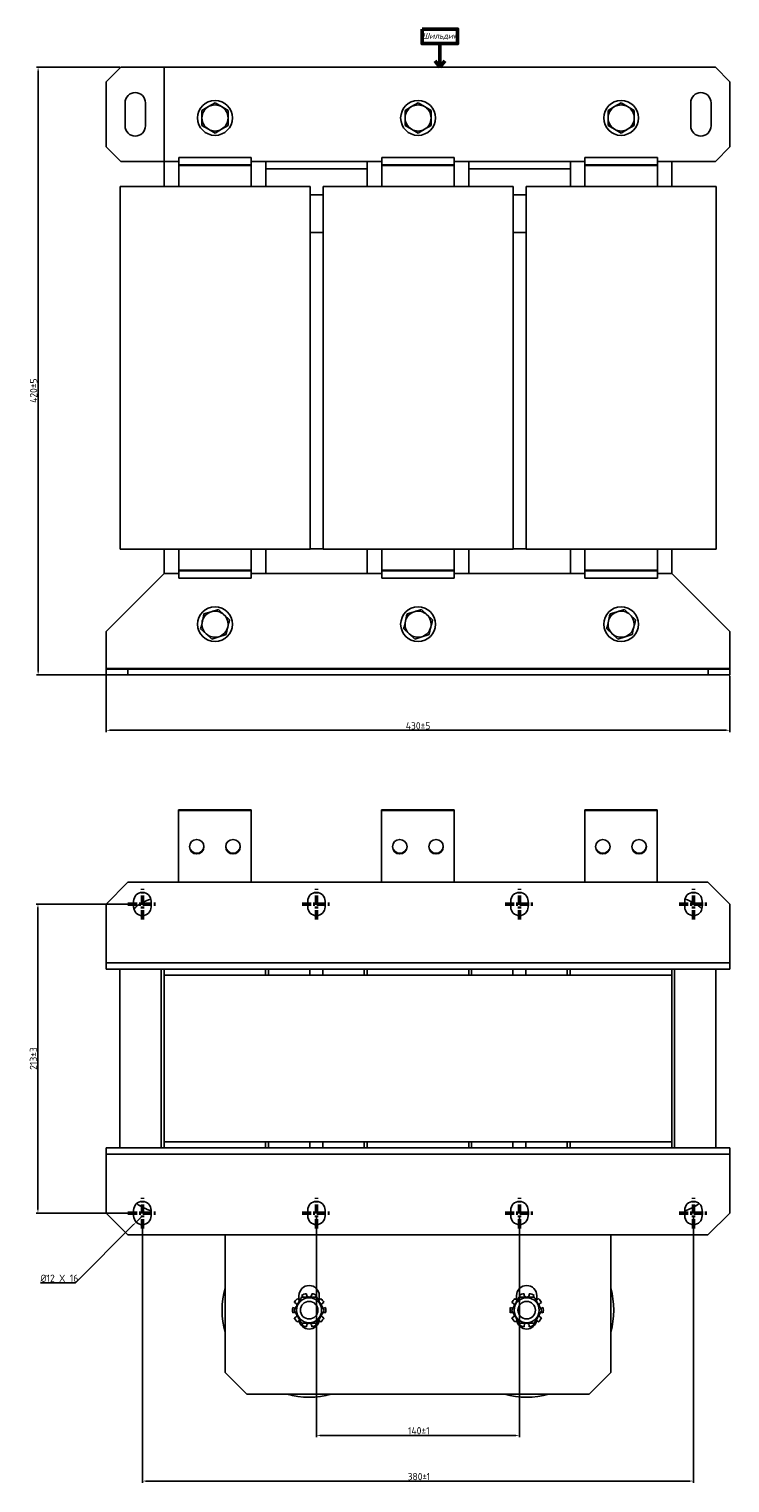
# Model space of a CAD drawing. Header units: millimetres. Extents: x -426 to 673, y -151 to 851.
# Tile 1 of 2: x -426 to 58, y -151 to 851. Entities that reach past the tile are written whole.
import ezdxf

# ---------------------------------------------------------------- set-up
doc = ezdxf.new("R2010")
doc.units = ezdxf.units.MM
doc.linetypes.add('CENTER', pattern=[10.16, 6.35, -1.27, 1.27, -1.27])
doc.layers.get('0').update_dxf_attribs({"lineweight": 50})
doc.styles.add('GOST-2.304_Type-B', font='GOST Common.ttf')
doc.styles.add('GOST-2.304_Type-B_italic', font='GOST Common Italic.ttf')
doc.dimstyles.new('ISO-25', dxfattribs={"dimtxt": 5, "dimasz": 2.5, "dimexe": 1.25, "dimexo": 0.625, "dimtad": 1, "dimtoh": 1, "dimdec": 0, "dimtxsty": 'GOST-2.304_Type-B', "dimcen": 2.5, "dimadec": 0, "dimazin": 0, "dimtfac": 1, "dimtdec": 0, "dimtmove": 0, "dimatfit": 3, "dimfxl": 1, "dimarcsym": 0})

# ---------------------------------------------------------------- blocks, each defined once
blk = doc.blocks.new('*D60')
at = {"color": 0, "linetype": 'Continuous', "lineweight": -2}
for p, q in [((-356.5, 248), (-420.7, 248)), ((-419.4, 37.5), (-419.4, 245.5)), ((-356.5, 35), (-420.7, 35))]:
    blk.add_line(p, q, dxfattribs=at)
at = {"color": 0, "linetype": 'Continuous'}
for points in [[(-419.8, 245.5), (-419, 245.5), (-419.4, 248)], [(-419.8, 37.5), (-419, 37.5), (-419.4, 35)]]:
    blk.add_solid(points, dxfattribs=at)
at = {"layer": 'Defpoints', "color": 0, "linetype": 'Continuous'}
for p in [(-419.4, 248), (-355.9, 248), (-355.9, 35)]:
    blk.add_point(p, dxfattribs=at)
at = {"color": 0, "linetype": 'Continuous', "lineweight": 18, "insert": (-425, 141.5), "char_height": 5, "attachment_point": 2, "rotation": 90, "style": 'GOST-2.304_Type-B'}
blk.add_mtext('213%%P3', dxfattribs=at)
blk = doc.blocks.new('*D58')
at = {"color": 0, "linetype": 'Continuous', "lineweight": -2}
for p, q in [((-227.4, 32.3), (-227.4, -119.5)), ((-87.4, 32.3), (-87.4, -119.5)), ((-224.9, -118.3), (-89.9, -118.3))]:
    blk.add_line(p, q, dxfattribs=at)
at = {"color": 0, "linetype": 'Continuous'}
for points in [[(-224.9, -117.9), (-224.9, -118.7), (-227.4, -118.3)], [(-89.9, -117.9), (-89.9, -118.7), (-87.4, -118.3)]]:
    blk.add_solid(points, dxfattribs=at)
at = {"layer": 'Defpoints', "color": 0, "linetype": 'Continuous'}
for p in [(-227.4, 33), (-87.4, 33), (-87.4, -118.3)]:
    blk.add_point(p, dxfattribs=at)
at = {"color": 0, "linetype": 'Continuous', "lineweight": 18, "insert": (-156.8, -112.6), "char_height": 5, "attachment_point": 2, "style": 'GOST-2.304_Type-B'}
blk.add_mtext('140%%P1', dxfattribs=at)
blk = doc.blocks.new('*D57')
at = {"color": 0, "linetype": 'Continuous', "lineweight": -2}
for p, q in [((32.6, 32.3), (32.6, -151.1)), ((-347.4, 25.8), (-347.4, -151.1)), ((-344.9, -149.8), (30.1, -149.8))]:
    blk.add_line(p, q, dxfattribs=at)
at = {"color": 0, "linetype": 'Continuous'}
for points in [[(-344.9, -149.4), (-344.9, -150.2), (-347.4, -149.8)], [(30.1, -149.4), (30.1, -150.2), (32.6, -149.8)]]:
    blk.add_solid(points, dxfattribs=at)
at = {"layer": 'Defpoints', "color": 0, "linetype": 'Continuous'}
for p in [(32.6, 33), (-347.4, 26.5), (32.6, -149.8)]:
    blk.add_point(p, dxfattribs=at)
at = {"color": 0, "linetype": 'Continuous', "lineweight": 18, "insert": (-156.8, -144.2), "char_height": 5, "attachment_point": 2, "style": 'GOST-2.304_Type-B'}
blk.add_mtext('380{\\W0.913;%%P1}', dxfattribs=at)
blk = doc.blocks.new('*D59')
at = {"color": 0, "linetype": 'Continuous', "lineweight": -2}
for p, q in [((-347.4, 33), (-351.6, 28.7)), ((-393.5, -13.2), (-353.4, 27)), ((-417.6, -13.2), (-393.5, -13.2))]:
    blk.add_line(p, q, dxfattribs=at)
at = {"color": 0, "linetype": 'Continuous'}
blk.add_solid([(-353.7, 27.3), (-353.1, 26.7), (-351.6, 28.7)], dxfattribs=at)
at = {"layer": 'Defpoints', "color": 0, "linetype": 'Continuous'}
for p in [(-347.4, 33), (-351.6, 28.7)]:
    blk.add_point(p, dxfattribs=at)
at = {"color": 0, "linetype": 'Continuous', "lineweight": 18, "insert": (-417.6, -7.5), "char_height": 5, "attachment_point": 1, "style": 'GOST-2.304_Type-B'}
blk.add_mtext('%%C12 X 16', dxfattribs=at)
blk = doc.blocks.new('*D61')
at = {"color": 0, "linetype": 'Continuous', "lineweight": -2}
for p, q in [((-362.9, 824.9), (-420.5, 824.9)), ((-419.3, 822.4), (-419.3, 408.4)), ((-357.9, 405.9), (-420.5, 405.9))]:
    blk.add_line(p, q, dxfattribs=at)
at = {"color": 0, "linetype": 'Continuous'}
for points in [[(-419.7, 822.4), (-418.8, 822.4), (-419.3, 824.9)], [(-419.7, 408.4), (-418.8, 408.4), (-419.3, 405.9)]]:
    blk.add_solid(points, dxfattribs=at)
at = {"layer": 'Defpoints', "color": 0, "linetype": 'Continuous'}
for p in [(-362.3, 824.9), (-419.3, 405.9), (-357.3, 405.9)]:
    blk.add_point(p, dxfattribs=at)
at = {"color": 0, "linetype": 'Continuous', "lineweight": 18, "insert": (-424.9, 601.9), "char_height": 5, "attachment_point": 2, "rotation": 90, "style": 'GOST-2.304_Type-B'}
blk.add_mtext('420%%P5', dxfattribs=at)
blk = doc.blocks.new('*D62')
at = {"color": 0, "linetype": 'Continuous', "lineweight": -2}
for p, q in [((-372.3, 407.2), (-372.3, 366.5)), ((57.7, 405.2), (57.7, 366.5)), ((-369.8, 367.8), (55.2, 367.8))]:
    blk.add_line(p, q, dxfattribs=at)
at = {"color": 0, "linetype": 'Continuous'}
for points in [[(-369.8, 368.2), (-369.8, 367.4), (-372.3, 367.8)], [(55.2, 368.2), (55.2, 367.4), (57.7, 367.8)]]:
    blk.add_solid(points, dxfattribs=at)
at = {"layer": 'Defpoints', "color": 0, "linetype": 'Continuous'}
for p in [(-372.3, 407.9), (57.7, 405.9), (57.7, 367.8)]:
    blk.add_point(p, dxfattribs=at)
at = {"color": 0, "linetype": 'Continuous', "lineweight": 18, "insert": (-157.3, 370.9), "char_height": 5, "attachment_point": 5, "style": 'GOST-2.304_Type-B'}
blk.add_mtext('430%%P5', dxfattribs=at)
blk = doc.blocks.new('Шильдик_2')
for p, q in [((0, 16.3), (0, 0)), ((0, 0), (-3.2, 4.3)), ((0, 0), (3.4, 4.3))]:
    blk.add_line(p, q)
blk.add_lwpolyline([(-12.2, 26.3), (12.2, 26.3), (12.2, 16.3), (-12.2, 16.3)], close=True)
at = {"insert": (0, 21.3), "char_height": 4, "width": 24.41, "attachment_point": 5, "style": 'GOST-2.304_Type-B_italic'}
blk.add_mtext('Шильдик', dxfattribs=at)

msp = doc.modelspace()

# ---------------------------------------------------------------- linework, layer by layer
at = {"color": 7, "linetype": 'Continuous', "lineweight": 25}
for p, q in [((-362.3, 824.9), (-372.3, 814.9)), ((-362.3, 824.9), (-332.3, 824.9)), ((47.7, 824.9), (-332.3, 824.9)), ((-332.3, 824.9), (-332.3, 759.9)), ((57.7, 814.9), (47.7, 824.9)), ((-372.3, 769.9), (-372.3, 814.9)), ((57.7, 769.9), (57.7, 814.9)), ((-359.3, 784.4), (-359.3, 800.4)), ((-345.3, 800.4), (-345.3, 784.4)), ((-301.8, 797.7), (-306.3, 795.1)), ((-297.3, 800.3), (-301.8, 797.7)), ((-292.8, 797.7), (-297.3, 800.3)), ((-288.3, 795.1), (-292.8, 797.7)), ((-161.8, 797.7), (-166.3, 795.1)), ((-157.3, 800.3), (-161.8, 797.7)), ((-152.8, 797.7), (-157.3, 800.3)), ((-148.3, 795.1), (-152.8, 797.7)), ((-21.8, 797.7), (-26.3, 795.1)), ((-17.3, 800.3), (-21.8, 797.7)), ((-12.8, 797.7), (-17.3, 800.3)), ((-8.3, 795.1), (-12.8, 797.7)), ((30.7, 800.4), (30.7, 784.4)), ((44.7, 784.4), (44.7, 800.4)), ((-306.3, 784.7), (-301.8, 782.1)), ((-301.8, 782.1), (-297.3, 779.5)), ((-297.3, 779.5), (-292.8, 782.1)), ((-292.8, 782.1), (-288.3, 784.7)), ((-166.3, 784.7), (-161.8, 782.1)), ((-161.8, 782.1), (-157.3, 779.5)), ((-157.3, 779.5), (-152.8, 782.1)), ((-152.8, 782.1), (-148.3, 784.7)), ((-26.3, 784.7), (-21.8, 782.1)), ((-21.8, 782.1), (-17.3, 779.5)), ((-17.3, 779.5), (-12.8, 782.1)), ((-12.8, 782.1), (-8.3, 784.7)), ((-372.3, 769.9), (-362.3, 759.9)), ((-322.3, 757.6), (-322.3, 762.6)), ((-272.3, 762.6), (-322.3, 762.6)), ((-272.3, 757.6), (-272.3, 762.6)), ((-132.3, 762.6), (-182.3, 762.6)), ((-182.3, 757.6), (-182.3, 762.6)), ((-132.3, 757.6), (-132.3, 762.6)), ((7.7, 762.6), (-42.3, 762.6)), ((-42.3, 757.6), (-42.3, 762.6)), ((7.7, 757.6), (7.7, 762.6)), ((47.7, 759.9), (57.7, 769.9)), ((-332.3, 759.9), (-362.3, 759.9)), ((-332.3, 742.6), (-332.3, 759.9)), ((-332.3, 759.9), (-322.3, 759.9)), ((-272.3, 757.6), (-322.3, 757.6)), ((-322.3, 757.1), (-322.3, 757.6)), ((-272.3, 757.1), (-322.3, 757.1)), ((-322.3, 742.6), (-322.3, 757.1)), ((-272.3, 759.9), (-182.3, 759.9)), ((-272.3, 757.1), (-272.3, 757.6)), ((-272.3, 742.6), (-272.3, 757.1)), ((-262.3, 742.6), (-262.3, 759.9)), ((-262.3, 754.9), (-192.3, 754.9)), ((-192.3, 742.6), (-192.3, 759.9)), ((-132.3, 757.6), (-182.3, 757.6)), ((-182.3, 757.1), (-182.3, 757.6)), ((-132.3, 757.1), (-182.3, 757.1)), ((-182.3, 742.6), (-182.3, 757.1)), ((-132.3, 759.9), (-42.3, 759.9)), ((-132.3, 757.1), (-132.3, 757.6)), ((-132.3, 742.6), (-132.3, 757.1)), ((-122.3, 742.6), (-122.3, 759.9)), ((-122.3, 754.9), (-52.3, 754.9)), ((-52.3, 742.6), (-52.3, 759.9)), ((7.7, 757.6), (-42.3, 757.6)), ((-42.3, 757.1), (-42.3, 757.6)), ((7.7, 757.1), (-42.3, 757.1)), ((-42.3, 742.6), (-42.3, 757.1)), ((7.7, 759.9), (47.7, 759.9)), ((7.7, 757.1), (7.7, 757.6)), ((7.7, 742.6), (7.7, 757.1)), ((17.7, 742.6), (17.7, 759.9)), ((-362.8, 492.6), (-362.8, 742.6)), ((-362.8, 742.6), (-333.3, 742.6)), ((-333.3, 742.6), (-261.3, 742.6)), ((-261.3, 742.6), (-231.8, 742.6)), ((-231.8, 492.6), (-231.8, 742.6)), ((-222.8, 492.6), (-222.8, 742.6)), ((-222.8, 742.6), (-193.3, 742.6)), ((-193.3, 742.6), (-121.3, 742.6)), ((-121.3, 742.6), (-91.8, 742.6)), ((-91.8, 492.6), (-91.8, 742.6)), ((-82.8, 492.6), (-82.8, 742.6)), ((-82.8, 742.6), (-53.3, 742.6)), ((-53.3, 742.6), (18.7, 742.6)), ((18.7, 742.6), (48.2, 742.6)), ((48.2, 492.6), (48.2, 742.6)), ((-231.8, 736.9), (-222.8, 736.9)), ((-91.8, 736.9), (-82.8, 736.9)), ((-231.8, 710.9), (-222.8, 710.9)), ((-91.8, 710.9), (-82.8, 710.9)), ((-362.8, 492.6), (-333.3, 492.6)), ((-333.3, 492.6), (-322.3, 492.6)), ((-332.3, 475.9), (-332.3, 492.6)), ((-322.3, 492.6), (-272.3, 492.6)), ((-322.3, 492.6), (-322.3, 478.1)), ((-272.3, 492.6), (-261.3, 492.6)), ((-272.3, 492.6), (-272.3, 478.1)), ((-262.3, 475.9), (-262.3, 492.6)), ((-261.3, 492.6), (-231.8, 492.6)), ((-231.8, 492.9), (-222.8, 492.9)), ((-222.8, 492.6), (-193.3, 492.6)), ((-193.3, 492.6), (-182.3, 492.6)), ((-192.3, 475.9), (-192.3, 492.6)), ((-182.3, 492.6), (-182.3, 478.1)), ((-182.3, 492.6), (-132.3, 492.6)), ((-132.3, 492.6), (-121.3, 492.6)), ((-132.3, 492.6), (-132.3, 478.1)), ((-122.3, 475.9), (-122.3, 492.6)), ((-121.3, 492.6), (-91.8, 492.6)), ((-91.8, 492.9), (-82.8, 492.9)), ((-82.8, 492.6), (-53.3, 492.6)), ((-53.3, 492.6), (-42.3, 492.6)), ((-52.3, 475.9), (-52.3, 492.6)), ((-42.3, 492.6), (-42.3, 478.1)), ((-42.3, 492.6), (7.7, 492.6)), ((7.7, 492.6), (18.7, 492.6)), ((7.7, 492.6), (7.7, 478.1)), ((17.7, 475.9), (17.7, 492.6)), ((18.7, 492.6), (48.2, 492.6)), ((-332.3, 475.9), (-372.3, 435.9)), ((-332.3, 475.9), (-322.3, 475.9)), ((-322.3, 478.1), (-322.3, 477.6)), ((-322.3, 478.1), (-272.3, 478.1)), ((-322.3, 477.6), (-272.3, 477.6)), ((-322.3, 477.6), (-322.3, 472.6)), ((-322.3, 472.6), (-272.3, 472.6)), ((-272.3, 478.1), (-272.3, 477.6)), ((-272.3, 477.6), (-272.3, 472.6)), ((-272.3, 475.9), (-182.3, 475.9)), ((-182.3, 478.1), (-132.3, 478.1)), ((-182.3, 478.1), (-182.3, 477.6)), ((-182.3, 477.6), (-182.3, 472.6)), ((-182.3, 477.6), (-132.3, 477.6)), ((-182.3, 472.6), (-132.3, 472.6)), ((-132.3, 478.1), (-132.3, 477.6)), ((-132.3, 477.6), (-132.3, 472.6)), ((-132.3, 475.9), (-42.3, 475.9)), ((-42.3, 478.1), (-42.3, 477.6)), ((-42.3, 478.1), (7.7, 478.1)), ((-42.3, 477.6), (7.7, 477.6)), ((-42.3, 477.6), (-42.3, 472.6)), ((-42.3, 472.6), (7.7, 472.6)), ((7.7, 478.1), (7.7, 477.6)), ((7.7, 477.6), (7.7, 472.6)), ((7.7, 475.9), (17.7, 475.9)), ((57.7, 435.9), (17.7, 475.9)), ((-299.9, 449.5), (-304.9, 448)), ((-294.9, 451), (-299.9, 449.5)), ((-291.1, 447.4), (-294.9, 451)), ((-287.3, 443.9), (-291.1, 447.4)), ((-159.9, 449.5), (-164.9, 448)), ((-154.9, 451), (-159.9, 449.5)), ((-151.1, 447.4), (-154.9, 451)), ((-147.3, 443.9), (-151.1, 447.4)), ((-19.9, 449.5), (-24.9, 448)), ((-14.9, 451), (-19.9, 449.5)), ((-11.1, 447.4), (-14.9, 451)), ((-7.3, 443.9), (-11.1, 447.4)), ((-372.3, 435.9), (-372.3, 410.4)), ((-307.2, 437.8), (-303.4, 434.3)), ((-303.4, 434.3), (-299.6, 430.7)), ((-299.6, 430.7), (-294.6, 432.3)), ((-294.6, 432.3), (-289.7, 433.8)), ((-167.2, 437.8), (-163.4, 434.3)), ((-163.4, 434.3), (-159.6, 430.7)), ((-159.6, 430.7), (-154.6, 432.3)), ((-154.6, 432.3), (-149.7, 433.8)), ((-27.2, 437.8), (-23.4, 434.3)), ((-23.4, 434.3), (-19.6, 430.7)), ((-19.6, 430.7), (-14.6, 432.3)), ((-14.6, 432.3), (-9.7, 433.8)), ((57.7, 435.9), (57.7, 410.4)), ((-372.3, 410.4), (-372.3, 409.9)), ((-372.3, 410.4), (57.7, 410.4)), ((-372.3, 405.9), (-372.3, 409.9)), ((-372.3, 409.9), (-357.3, 409.9)), ((-357.3, 405.9), (-372.3, 405.9)), ((-357.3, 409.9), (-357.3, 405.9)), ((-357.3, 409.9), (42.7, 409.9)), ((-357.3, 405.9), (42.7, 405.9)), ((42.7, 405.9), (42.7, 409.9)), ((42.7, 409.9), (57.7, 409.9)), ((57.7, 405.9), (42.7, 405.9)), ((57.7, 410.4), (57.7, 409.9)), ((57.7, 409.9), (57.7, 405.9)), ((-322.4, 312.5), (-322.4, 313)), ((-272.4, 313), (-322.4, 313)), ((-322.4, 312.5), (-272.4, 312.5)), ((-322.4, 263), (-322.4, 312.5)), ((-272.4, 312.5), (-272.4, 313)), ((-272.4, 263), (-272.4, 312.5)), ((-132.4, 313), (-182.4, 313)), ((-182.4, 312.5), (-182.4, 313)), ((-182.4, 263), (-182.4, 312.5)), ((-182.4, 312.5), (-132.4, 312.5)), ((-132.4, 312.5), (-132.4, 313)), ((-132.4, 263), (-132.4, 312.5)), ((7.6, 313), (-42.4, 313)), ((-42.4, 312.5), (-42.4, 313)), ((-42.4, 312.5), (7.6, 312.5)), ((-42.4, 263), (-42.4, 312.5)), ((7.6, 312.5), (7.6, 313)), ((7.6, 263), (7.6, 312.5)), ((-357.4, 263), (-372.4, 248)), ((-357.4, 263), (42.6, 263)), ((57.6, 248), (42.6, 263)), ((-372.4, 207.5), (-372.4, 248)), ((-353.4, 246), (-353.4, 250)), ((-341.4, 250), (-341.4, 246)), ((-233.4, 246), (-233.4, 250)), ((-221.4, 250), (-221.4, 246)), ((-93.4, 246), (-93.4, 250)), ((-81.4, 250), (-81.4, 246)), ((26.6, 246), (26.6, 250)), ((38.6, 250), (38.6, 246)), ((57.6, 207.5), (57.6, 248)), ((-372.4, 203), (-372.4, 207.5)), ((-372.4, 207.5), (57.6, 207.5)), ((-372.4, 203), (-332.4, 203)), ((-362.9, 80), (-362.9, 203)), ((-334.4, 80), (-334.4, 203)), ((-332.4, 203), (-332.4, 199)), ((-332.4, 203), (-262.4, 203)), ((-262.4, 203), (-192.4, 203)), ((-262.4, 203), (-262.4, 199)), ((-260.4, 199), (-260.4, 203)), ((-231.9, 199), (-231.9, 203)), ((-222.9, 199), (-222.9, 203)), ((-194.4, 199), (-194.4, 203)), ((-192.4, 203), (-122.4, 203)), ((-192.4, 203), (-192.4, 199)), ((-122.4, 203), (-52.4, 203)), ((-122.4, 203), (-122.4, 199)), ((-120.4, 199), (-120.4, 203)), ((-91.9, 199), (-91.9, 203)), ((-82.9, 199), (-82.9, 203)), ((-54.4, 199), (-54.4, 203)), ((-52.4, 203), (-52.4, 199)), ((-52.4, 203), (17.6, 203)), ((17.6, 203), (57.6, 203)), ((17.6, 203), (17.6, 199)), ((19.6, 80), (19.6, 203)), ((48.1, 80), (48.1, 203)), ((57.6, 203), (57.6, 207.5)), ((-332.4, 199), (-262.4, 199)), ((-332.4, 199), (-332.4, 84)), ((-332.4, 199), (17.6, 199)), ((-192.4, 199), (-122.4, 199)), ((-52.4, 199), (17.6, 199)), ((17.6, 199), (17.6, 84)), ((-332.4, 84), (-332.4, 80)), ((-332.4, 84), (-262.4, 84)), ((-332.4, 84), (17.6, 84)), ((-262.4, 84), (-262.4, 80)), ((-260.4, 80), (-260.4, 84)), ((-231.9, 80), (-231.9, 84)), ((-222.9, 80), (-222.9, 84)), ((-194.4, 80), (-194.4, 84)), ((-192.4, 84), (-122.4, 84)), ((-192.4, 84), (-192.4, 80)), ((-122.4, 84), (-122.4, 80)), ((-120.4, 80), (-120.4, 84)), ((-91.9, 80), (-91.9, 84)), ((-82.9, 80), (-82.9, 84)), ((-54.4, 80), (-54.4, 84)), ((-52.4, 84), (17.6, 84)), ((-52.4, 84), (-52.4, 80)), ((17.6, 84), (17.6, 80)), ((-332.4, 80), (-372.4, 80)), ((-372.4, 80), (-372.4, 75.5)), ((-372.4, 75.5), (-372.4, 35)), ((57.6, 75.5), (-372.4, 75.5)), ((-332.4, 80), (-262.4, 80)), ((-192.4, 80), (-262.4, 80)), ((-192.4, 80), (-122.4, 80)), ((-52.4, 80), (-122.4, 80)), ((-52.4, 80), (17.6, 80)), ((57.6, 80), (17.6, 80)), ((57.6, 80), (57.6, 75.5)), ((57.6, 75.5), (57.6, 35)), ((-372.4, 35), (-357.4, 20)), ((-353.4, 33), (-353.4, 37)), ((-341.4, 37), (-341.4, 33)), ((-233.4, 33), (-233.4, 37)), ((-221.4, 37), (-221.4, 33)), ((-93.4, 33), (-93.4, 37)), ((-81.4, 37), (-81.4, 33)), ((26.6, 33), (26.6, 37)), ((38.6, 37), (38.6, 33)), ((42.6, 20), (57.6, 35)), ((42.6, 20), (-357.4, 20)), ((-290.4, 20), (-290.4, -75)), ((-24.4, -75), (-24.4, 20)), ((-242.6, -26.8), (-242.1, -27)), ((-240.2, -24.4), (-240.5, -23.9)), ((-239.4, -25), (-239.4, -22)), ((-237.6, -21.8), (-237.3, -22.2)), ((-234.2, -21.2), (-234.2, -20.7)), ((-230.6, -20.7), (-230.6, -21.2)), ((-227.5, -22.2), (-227.2, -21.8)), ((-225.4, -22), (-225.4, -25)), ((-224.3, -23.9), (-224.6, -24.4)), ((-222.7, -27), (-222.2, -26.8)), ((-92.6, -26.8), (-92.1, -27)), ((-90.2, -24.4), (-90.5, -23.9)), ((-89.4, -25), (-89.4, -22)), ((-87.6, -21.8), (-87.3, -22.2)), ((-84.2, -21.2), (-84.2, -20.7)), ((-80.6, -20.7), (-80.6, -21.2)), ((-77.5, -22.2), (-77.2, -21.8)), ((-75.4, -22), (-75.4, -25)), ((-74.3, -23.9), (-74.6, -24.4)), ((-72.7, -27), (-72.2, -26.8)), ((-243.2, -30.4), (-243.8, -30.2)), ((-243.8, -33.8), (-243.2, -33.6)), ((-242.1, -37.1), (-242.6, -37.3)), ((-240.5, -40.2), (-240.2, -39.7)), ((-224.6, -39.7), (-224.3, -40.2)), ((-222.2, -37.3), (-222.7, -37.1)), ((-221, -30.2), (-221.6, -30.4)), ((-221.6, -33.6), (-221, -33.8)), ((-93.2, -30.4), (-93.8, -30.2)), ((-93.8, -33.8), (-93.2, -33.6)), ((-92.1, -37.1), (-92.6, -37.3)), ((-90.5, -40.2), (-90.2, -39.7)), ((-74.6, -39.7), (-74.3, -40.2)), ((-72.2, -37.3), (-72.7, -37.1)), ((-71, -30.2), (-71.6, -30.4)), ((-71.6, -33.6), (-71, -33.8)), ((-237.3, -41.8), (-237.6, -42.3)), ((-234.2, -43.4), (-234.2, -42.8)), ((-230.6, -42.8), (-230.6, -43.4)), ((-227.2, -42.3), (-227.5, -41.8)), ((-87.3, -41.8), (-87.6, -42.3)), ((-84.2, -43.4), (-84.2, -42.8)), ((-80.6, -42.8), (-80.6, -43.4)), ((-77.2, -42.3), (-77.5, -41.8)), ((-290.4, -75), (-275.4, -90)), ((-39.4, -90), (-24.4, -75)), ((-275.4, -90), (-39.4, -90))]:
    msp.add_line(p, q, dxfattribs=at)
for q in [(-145.5, 829.1), (-138.9, 829.1)]:
    msp.add_line((-142.3, 824.9), q)
at = {"color": 1, "linetype": 'CENTER'}
for p, q in [((-347.4, 237.4), (-347.4, 258.5)), ((-227.4, 237.4), (-227.4, 258.5)), ((-87.4, 237.4), (-87.4, 258.5)), ((32.6, 237.4), (32.6, 258.5)), ((-357.3, 248), (-337.5, 248)), ((-237.3, 248), (-217.5, 248)), ((-97.3, 248), (-77.5, 248)), ((22.7, 248), (42.5, 248)), ((-347.4, 24.4), (-347.4, 45.5)), ((-227.4, 24.4), (-227.4, 45.5)), ((-87.4, 24.4), (-87.4, 45.5)), ((32.6, 24.4), (32.6, 45.5)), ((-357.3, 35), (-337.5, 35)), ((-237.3, 35), (-217.5, 35)), ((-97.3, 35), (-77.5, 35)), ((22.7, 35), (42.5, 35))]:
    msp.add_line(p, q, dxfattribs=at)
at = {"color": 7, "linetype": 'Continuous', "lineweight": 25, "flags": 128}
for points in [[(-237.3, -22.2), (-237, -22.9), (-237, -23)], [(-227.8, -23), (-227.8, -22.9), (-227.5, -22.2)], [(-87.3, -22.2), (-87, -22.9), (-87, -23)], [(-77.8, -23), (-77.8, -22.9), (-77.5, -22.2)], [(-237, -41), (-237, -41.2), (-237.3, -41.8)], [(-227.5, -41.8), (-227.8, -41.2), (-227.8, -41)], [(-87, -41), (-87, -41.2), (-87.3, -41.8)], [(-77.5, -41.8), (-77.8, -41.2), (-77.8, -41)]]:
    msp.add_lwpolyline(points, dxfattribs=at)
at = {"color": 7, "linetype": 'Continuous', "lineweight": 25}
for centre, radius in [((-297.3, 789.9), 12), ((-157.3, 789.9), 12), ((-17.3, 789.9), 12), ((-297.3, 440.9), 12), ((-157.3, 440.9), 12), ((-17.3, 440.9), 12), ((-309.9, 287.5), 5), ((-284.9, 287.5), 5), ((-169.9, 287.5), 5), ((-144.9, 287.5), 5), ((-29.9, 287.5), 5), ((-4.9, 287.5), 5), ((-232.4, -32), 8.62), ((-232.4, -32), 6), ((-82.4, -32), 8.62), ((-82.4, -32), 6)]:
    msp.add_circle(centre, radius, dxfattribs=at)
for centre, radius, start, end in [((-352.3, 800.4), 7, 0, 180), ((37.7, 800.4), 7, 0, 180), ((-297.3, 789.9), 9, 120, 180), ((-297.3, 789.9), 9, 60, 120), ((-297.3, 789.9), 9, 0, 60), ((-157.3, 789.9), 9, 120, 180), ((-157.3, 789.9), 9, 60, 120), ((-157.3, 789.9), 9, 0, 60), ((-17.3, 789.9), 9, 120, 180), ((-17.3, 789.9), 9, 60, 120), ((-17.3, 789.9), 9, 0, 60), ((-352.3, 784.4), 7, 180, 0), ((-297.3, 789.9), 9, 180, 240), ((-297.3, 789.9), 9, 240, 300), ((-297.3, 789.9), 9, 300, 0), ((-157.3, 789.9), 9, 180, 240), ((-157.3, 789.9), 9, 240, 300), ((-157.3, 789.9), 9, 300, 0), ((-17.3, 789.9), 9, 180, 240), ((-17.3, 789.9), 9, 240, 300), ((-17.3, 789.9), 9, 300, 0), ((37.7, 784.4), 7, 180, 0), ((-297.3, 440.9), 9, 166.9488, 226.9488), ((-297.3, 440.9), 9, 106.9488, 166.9488), ((-297.3, 440.9), 9, 46.9488, 106.9488), ((-297.3, 440.9), 9, 346.9488, 46.9488), ((-157.3, 440.9), 9, 166.9488, 226.9488), ((-157.3, 440.9), 9, 106.9488, 166.9488), ((-157.3, 440.9), 9, 46.9488, 106.9488), ((-157.3, 440.9), 9, 346.9488, 46.9488), ((-17.3, 440.9), 9, 166.9488, 226.9488), ((-17.3, 440.9), 9, 106.9488, 166.9488), ((-17.3, 440.9), 9, 46.9488, 106.9488), ((-17.3, 440.9), 9, 346.9488, 46.9488), ((-297.3, 440.9), 9, 226.9488, 286.9488), ((-297.3, 440.9), 9, 286.9488, 346.9488), ((-157.3, 440.9), 9, 226.9488, 286.9488), ((-157.3, 440.9), 9, 286.9488, 346.9488), ((-17.3, 440.9), 9, 226.9488, 286.9488), ((-17.3, 440.9), 9, 286.9488, 346.9488), ((-309.9, 288), 5, 182.866, 357.134), ((-284.9, 288), 5, 182.866, 357.134), ((-169.9, 288), 5, 182.866, 357.134), ((-144.9, 288), 5, 182.866, 357.134), ((-29.9, 288), 5, 182.866, 357.134), ((-4.9, 288), 5, 182.866, 357.134), ((-347.4, 250), 6, 0, 180), ((-333.4, 223), 29.5, 106.0459, 132.3638), ((-227.4, 250), 6, 0, 180), ((-87.4, 250), 6, 0, 180), ((32.6, 250), 6, 0, 180), ((18.6, 223), 29.5, 47.6362, 73.9541), ((-347.4, 246), 6, 180, 0), ((-227.4, 246), 6, 180, 0), ((-87.4, 246), 6, 180, 0), ((32.6, 246), 6, 180, 0), ((-347.4, 37), 6, 0, 180), ((-333.4, 65), 29.5, 232.6305, 254.2651), ((-227.4, 37), 6, 0, 180), ((-87.4, 37), 6, 0, 180), ((32.6, 37), 6, 0, 180), ((18.6, 65), 29.5, 285.7349, 307.3695), ((-347.4, 33), 6, 180, 0), ((-227.4, 33), 6, 180, 0), ((-87.4, 33), 6, 180, 0), ((32.6, 33), 6, 180, 0), ((-232.4, -32), 60, 165.1649, 194.8351), ((-232.4, -22), 7, 0, 180), ((-82.4, -22), 7, 0, 180), ((-82.4, -32), 60, 345.1649, 14.8351), ((-232.4, -32), 11.5, 135.0374, 152.9626), ((-242.7, -28.7), 1.81, 359.6337, 72), ((-238.7, -23.3), 1.81, 216, 268.9305), ((-232.4, -32), 11.5, 99.0374, 116.9626), ((-232.4, -21.2), 1.81, 180, 0), ((-232.4, -32), 11.5, 63.0374, 80.9626), ((-226.1, -23.3), 1.81, 271.1261, 324), ((-232.4, -32), 11.5, 27.0374, 44.9626), ((-222.1, -28.7), 1.81, 108, 181.1639), ((-82.4, -32), 11.5, 135.0374, 152.9626), ((-92.7, -28.7), 1.81, 359.6337, 72), ((-88.7, -23.3), 1.81, 216, 268.9305), ((-82.4, -32), 11.5, 99.0374, 116.9626), ((-82.4, -21.2), 1.81, 180, 0), ((-82.4, -32), 11.5, 63.0374, 80.9626), ((-76.1, -23.3), 1.81, 271.1261, 324), ((-82.4, -32), 11.5, 27.0374, 44.9626), ((-72.1, -28.7), 1.81, 108, 181.1639), ((-232.4, -32), 11.5, 171.0374, 188.9626), ((-242.7, -28.7), 1.81, 252, 301.0151), ((-242.7, -35.4), 1.81, 60.0297, 108), ((-232.4, -32), 11.5, 207.0374, 224.9626), ((-242.7, -35.4), 1.81, 288, 1.1639), ((-238.7, -40.8), 1.81, 91.1261, 144), ((-232.4, -38), 7, 188.3701, 351.6299), ((-226.1, -40.8), 1.81, 36, 88.9305), ((-232.4, -32), 11.5, 315.0374, 332.9626), ((-222.1, -35.4), 1.81, 179.6337, 252), ((-222.1, -35.4), 1.81, 72, 121.0151), ((-222.1, -28.7), 1.81, 240.0297, 288), ((-232.4, -32), 11.5, 351.0374, 8.9626), ((-82.4, -32), 11.5, 171.0374, 188.9626), ((-92.7, -28.7), 1.81, 252, 301.0151), ((-92.7, -35.4), 1.81, 60.0297, 108), ((-82.4, -32), 11.5, 207.0374, 224.9626), ((-92.7, -35.4), 1.81, 288, 1.1639), ((-88.7, -40.8), 1.81, 91.1261, 144), ((-82.4, -38), 7, 188.3701, 351.6299), ((-76.1, -40.8), 1.81, 36, 88.9305), ((-82.4, -32), 11.5, 315.0374, 332.9626), ((-72.1, -35.4), 1.81, 179.6337, 252), ((-72.1, -35.4), 1.81, 72, 121.0151), ((-72.1, -28.7), 1.81, 240.0297, 288), ((-82.4, -32), 11.5, 351.0374, 8.9626), ((-232.4, -32), 11.5, 243.0374, 260.9626), ((-232.4, -42.8), 1.81, 0, 180), ((-232.4, -32), 11.5, 279.0374, 296.9626), ((-82.4, -32), 11.5, 243.0374, 260.9626), ((-82.4, -42.8), 1.81, 0, 180), ((-82.4, -32), 11.5, 279.0374, 296.9626), ((-232.4, -32), 60, 255.1649, 284.8351), ((-82.4, -32), 60, 255.1649, 284.8351)]:
    msp.add_arc(centre, radius, start, end, dxfattribs=at)
for points, knots in [([(-306.3, 795.1), (-306.3, 795), (-306.3, 793.3), (-306.3, 791.6), (-306.3, 789.9)], [0, 0, 0, 0, 0.026995, 1, 1, 1, 1]), ([(-288.3, 789.9), (-288.3, 791.6), (-288.3, 793.3), (-288.3, 795), (-288.3, 795.1)], [0, 0, 0, 0, 0.973005, 1, 1, 1, 1]), ([(-166.3, 795.1), (-166.3, 795), (-166.3, 793.3), (-166.3, 791.6), (-166.3, 789.9)], [0, 0, 0, 0, 0.026995, 1, 1, 1, 1]), ([(-148.3, 789.9), (-148.3, 791.6), (-148.3, 793.3), (-148.3, 795), (-148.3, 795.1)], [0, 0, 0, 0, 0.973005, 1, 1, 1, 1]), ([(-26.3, 795.1), (-26.3, 795), (-26.3, 793.3), (-26.3, 791.6), (-26.3, 789.9)], [0, 0, 0, 0, 0.026995, 1, 1, 1, 1]), ([(-8.3, 789.9), (-8.3, 791.6), (-8.3, 793.3), (-8.3, 795), (-8.3, 795.1)], [0, 0, 0, 0, 0.973005, 1, 1, 1, 1]), ([(-306.3, 789.9), (-306.3, 788.6), (-306.3, 786.8), (-306.3, 785.1), (-306.3, 784.7)], [0, 0, 0, 0, 0.746933, 1, 1, 1, 1]), ([(-288.3, 784.7), (-288.3, 785.1), (-288.3, 786.8), (-288.3, 788.6), (-288.3, 789.9)], [0, 0, 0, 0, 0.253067, 1, 1, 1, 1]), ([(-166.3, 789.9), (-166.3, 788.6), (-166.3, 786.8), (-166.3, 785.1), (-166.3, 784.7)], [0, 0, 0, 0, 0.746933, 1, 1, 1, 1]), ([(-148.3, 784.7), (-148.3, 785.1), (-148.3, 786.8), (-148.3, 788.6), (-148.3, 789.9)], [0, 0, 0, 0, 0.253067, 1, 1, 1, 1]), ([(-26.3, 789.9), (-26.3, 788.6), (-26.3, 786.8), (-26.3, 785.1), (-26.3, 784.7)], [0, 0, 0, 0, 0.746933, 1, 1, 1, 1]), ([(-8.3, 784.7), (-8.3, 785.1), (-8.3, 786.8), (-8.3, 788.6), (-8.3, 789.9)], [0, 0, 0, 0, 0.253067, 1, 1, 1, 1]), ([(-306, 442.9), (-306.3, 441.6), (-306.7, 439.9), (-307.1, 438.3), (-307.2, 437.8)], [0, 0, 0, 0, 0.746933, 1, 1, 1, 1]), ([(-304.9, 448), (-304.9, 447.9), (-305.3, 446.2), (-305.6, 444.5), (-306, 442.9)], [0, 0, 0, 0, 0.0269952, 1, 1, 1, 1]), ([(-288.5, 438.8), (-288.1, 440.5), (-287.7, 442.2), (-287.3, 443.8), (-287.3, 443.9)], [0, 0, 0, 0, 0.973005, 1, 1, 1, 1]), ([(-166, 442.9), (-166.3, 441.6), (-166.7, 439.9), (-167.1, 438.3), (-167.2, 437.8)], [0, 0, 0, 0, 0.746933, 1, 1, 1, 1]), ([(-164.9, 448), (-164.9, 447.9), (-165.3, 446.2), (-165.6, 444.5), (-166, 442.9)], [0, 0, 0, 0, 0.026995, 1, 1, 1, 1]), ([(-148.5, 438.8), (-148.1, 440.5), (-147.7, 442.2), (-147.3, 443.8), (-147.3, 443.9)], [0, 0, 0, 0, 0.973005, 1, 1, 1, 1]), ([(-26, 442.9), (-26.3, 441.6), (-26.7, 439.9), (-27.1, 438.3), (-27.2, 437.8)], [0, 0, 0, 0, 0.746933, 1, 1, 1, 1]), ([(-24.9, 448), (-24.9, 447.9), (-25.3, 446.2), (-25.6, 444.5), (-26, 442.9)], [0, 0, 0, 0, 0.026995, 1, 1, 1, 1]), ([(-8.5, 438.8), (-8.1, 440.5), (-7.7, 442.2), (-7.3, 443.8), (-7.3, 443.9)], [0, 0, 0, 0, 0.973005, 1, 1, 1, 1]), ([(-289.7, 433.8), (-289.6, 434.2), (-289.2, 435.9), (-288.8, 437.6), (-288.5, 438.8)], [0, 0, 0, 0, 0.2530667, 1, 1, 1, 1]), ([(-149.7, 433.8), (-149.6, 434.2), (-149.2, 435.9), (-148.8, 437.6), (-148.5, 438.8)], [0, 0, 0, 0, 0.2530667, 1, 1, 1, 1]), ([(-9.7, 433.8), (-9.6, 434.2), (-9.2, 435.9), (-8.8, 437.6), (-8.5, 438.8)], [0, 0, 0, 0, 0.253067, 1, 1, 1, 1]), ([(-237.6, -23), (-238.1, -23.8), (-239, -25.4), (-240.3, -27.7), (-241.6, -30), (-242.4, -31.3), (-242.8, -32)], [0, 0, 0, 0, 0.264605, 0.534949, 0.765344, 1, 1, 1, 1]), ([(-227.2, -23), (-228.5, -23), (-230.6, -23), (-233.6, -23), (-235.8, -23), (-237.2, -23), (-237.6, -23)], [0, 0, 0, 0, 0.363821, 0.613049, 0.868997, 1, 1, 1, 1]), ([(-222, -32), (-222.5, -31.3), (-223.4, -29.7), (-224.7, -27.3), (-226, -25.1), (-226.8, -23.7), (-227.2, -23)], [0, 0, 0, 0, 0.2646054, 0.5349487, 0.7653436, 1, 1, 1, 1]), ([(-87.6, -23), (-88.1, -23.8), (-89, -25.4), (-90.3, -27.7), (-91.6, -30), (-92.4, -31.3), (-92.8, -32)], [0, 0, 0, 0, 0.264605, 0.534949, 0.765344, 1, 1, 1, 1]), ([(-77.2, -23), (-78.5, -23), (-80.6, -23), (-83.6, -23), (-85.8, -23), (-87.2, -23), (-87.6, -23)], [0, 0, 0, 0, 0.363821, 0.613049, 0.868997, 1, 1, 1, 1]), ([(-72, -32), (-72.5, -31.3), (-73.4, -29.7), (-74.7, -27.3), (-76, -25.1), (-76.8, -23.7), (-77.2, -23)], [0, 0, 0, 0, 0.264605, 0.534949, 0.765344, 1, 1, 1, 1]), ([(-242.8, -32), (-242.3, -32.8), (-241.4, -34.4), (-240.1, -36.7), (-238.8, -39), (-238, -40.3), (-237.6, -41)], [0, 0, 0, 0, 0.264605, 0.534949, 0.765344, 1, 1, 1, 1]), ([(-227.2, -41), (-226.8, -40.3), (-225.8, -38.7), (-224.5, -36.3), (-223.2, -34.1), (-222.4, -32.7), (-222, -32)], [0, 0, 0, 0, 0.264605, 0.534949, 0.765344, 1, 1, 1, 1]), ([(-92.8, -32), (-92.3, -32.8), (-91.4, -34.4), (-90.1, -36.7), (-88.8, -39), (-88, -40.3), (-87.6, -41)], [0, 0, 0, 0, 0.264605, 0.534949, 0.765344, 1, 1, 1, 1]), ([(-77.2, -41), (-76.8, -40.3), (-75.8, -38.7), (-74.5, -36.3), (-73.2, -34.1), (-72.4, -32.7), (-72, -32)], [0, 0, 0, 0, 0.264605, 0.534949, 0.765344, 1, 1, 1, 1]), ([(-237.6, -41), (-237.2, -41), (-235.9, -41), (-233.7, -41), (-230.6, -41), (-228.5, -41), (-227.2, -41)], [0, 0, 0, 0, 0.131004, 0.38054, 0.636178, 1, 1, 1, 1]), ([(-87.6, -41), (-87.2, -41), (-85.9, -41), (-83.7, -41), (-80.6, -41), (-78.5, -41), (-77.2, -41)], [0, 0, 0, 0, 0.131004, 0.38054, 0.636178, 1, 1, 1, 1])]:
    msp.add_open_spline(points, degree=3, knots=knots, dxfattribs=at)

# ---------------------------------------------------------------- block references
msp.add_blockref('Шильдик_2', (-142.3, 824.9))

# ---------------------------------------------------------------- dimensions: what is measured, and where the dimension line sits
at = {"color": 7, "linetype": 'Continuous', "lineweight": 18}
for base, p1, p2, text, picture, middle in [((-419.3, 405.9), (-362.3, 824.9), (-357.3, 405.9), '420%%P5', '*D61', (-419.3, 601.9)), ((-419.4, 248), (-355.9, 35), (-355.9, 248), '<>%%P3', '*D60', (-419.4, 141.5))]:
    dim = msp.add_linear_dim(base=base, p1=p1, p2=p2, angle=90, text=text, dimstyle='ISO-25', dxfattribs=at)
    dim.commit()
    dim.dimension.update_dxf_attribs({"geometry": picture, "text_midpoint": middle, "dimtype": 160})
dim = msp.add_linear_dim(base=(57.7, 367.8), p1=(-372.3, 407.9), p2=(57.7, 405.9), text='430%%P5', dimstyle='ISO-25', dxfattribs=at)
dim.commit()
dim.dimension.update_dxf_attribs({"geometry": '*D62', "text_midpoint": (-157.3, 370.9)})
dim = msp.add_radius_dim(center=(-347.4, 33), mpoint=(-351.6, 28.7), text='%%C12 X 16', dimstyle='ISO-25', dxfattribs=at)
dim.commit()
dim.dimension.update_dxf_attribs({"geometry": '*D59', "text_midpoint": (-405.9, -13.2), "dimtype": 164})
for base, p1, p2, text, picture, middle in [((32.6, -149.8), (-347.4, 26.5), (32.6, 33), '<>{\\W0.913;%%P1}', '*D57', (-156.8, -149.8)), ((-87.4, -118.3), (-227.4, 33), (-87.4, 33), '<>%%P1', '*D58', (-156.8, -118.3))]:
    dim = msp.add_linear_dim(base=base, p1=p1, p2=p2, text=text, dimstyle='ISO-25', dxfattribs=at)
    dim.commit()
    dim.dimension.update_dxf_attribs({"geometry": picture, "text_midpoint": middle, "dimtype": 160})

doc.saveas('drawing.dxf')
